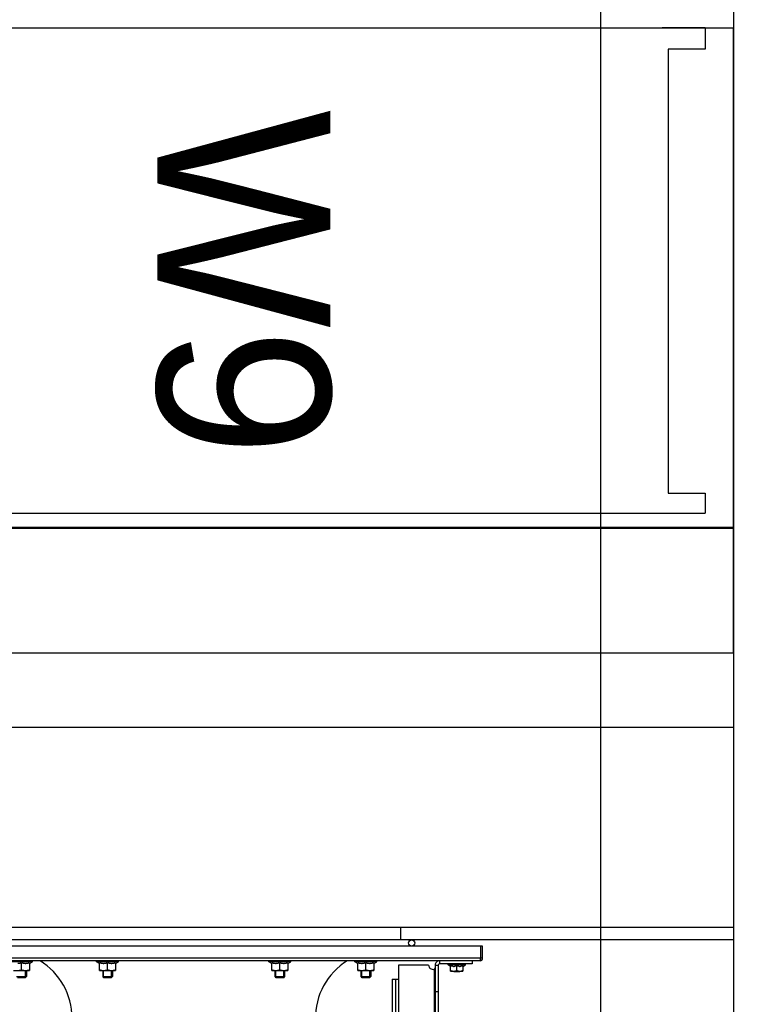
# Model space of a CAD drawing. Header units: millimetres. Extents: x -165365 to -33565, y 7406 to 103342.
# Tile 86 of 256: x -113671 to -113071, y 39894 to 40695. Entities that reach past the tile are written whole.
import ezdxf

# ---------------------------------------------------------------- set-up
doc = ezdxf.new("R2010")
doc.units = ezdxf.units.MM
doc.header["$MEASUREMENT"] = 0
doc.linetypes.add('ACAD_ISO03W100', pattern=[150, 60, -90])
doc.linetypes.add('Wipeout_Contour', pattern=[1000, 0, -1000])
for name, color, linetype in [('ELEK CIENKIE', 80, 'Continuous'), ('Separators', 7, 'Continuous'), ('Słup', 252, 'Continuous')]:
    doc.layers.add(name, color=color, linetype=linetype)

# ---------------------------------------------------------------- blocks, each defined once
blk = doc.blocks.new('A$C67C5DD4D')
at = {"color": 254, "linetype": 'Wipeout_Contour', "lineweight": 0, "ltscale": 478308.335261}
blk.add_wipeout([(40408.52, 21529.51), (41208.52, 21529.51), (41208.52, 23359.51), (40408.52, 23359.51)], dxfattribs=at).dxf.layer = 'Słup'
at = {"layer": 'Słup'}
blk.add_line((41208.52, 21529.51), (41208.52, 23359.51), dxfattribs=at)
blk = doc.blocks.new('VVS021_DRN.PN_R12_t')
at = {"color": 7}
for p, q in [((0, 34.68), (16, 34.68)), ((0, 0), (0, 34.68)), ((16, 0), (16, 34.68))]:
    blk.add_line(p, q, dxfattribs=at)
blk = doc.blocks.new('AVS012_DRN.PL_t')
at = {"color": 7}
for p, q in [((0, 0), (0, 34.68)), ((0, 34.68), (4, 34.68)), ((4, 0), (4, 34.68))]:
    blk.add_line(p, q, dxfattribs=at)
blk = doc.blocks.new('VVS030_WCL_R12_t')
for p, q in [((0, 33.779), (0, 32.402)), ((0, 33.779), (0.689, 33.779)), ((0.689, 33.779), (0.689, 32.598)), ((14.902, 32.598), (14.902, 33.779)), ((14.902, 33.779), (15.551, 33.779)), ((15.551, 32.402), (15.551, 33.779)), ((0.689, 32.598), (14.902, 32.598)), ((0, 4.449), (0, 32.402)), ((15.551, 4.449), (15.551, 32.402))]:
    blk.add_line(p, q)
blk = doc.blocks.new('VVS030_FLX1_315_1.5kW_2x1_v2_t')
at = {"color": 7}
for q in [(0, 0), (10, 881)]:
    blk.add_line((0, 881), q, dxfattribs=at)
blk.add_line((10, 881), (10, 0))
at = {"color": 7, "linetype": 'Continuous'}
for p, q in [((15, 677), (15, 675.5)), ((25, 677), (15, 677)), ((15, 675.5), (15, 208.5)), ((25, 675.5), (15, 675.5)), ((25, 677), (25, 675.5)), ((25.39, 675.44), (25, 675.5)), ((25, 675.5), (25, 208.5)), ((27, 675), (27, 209)), ((27, 668.5), (29.5, 668.5)), ((29.5, 668.5), (29.5, 642)), ((29.8, 662.25), (29.5, 662.25)), ((29.52, 661.5), (29.5, 661.86)), ((29.5, 661.57), (29.51, 661.61)), ((29.8, 661.5), (29.5, 661.5)), ((29.55, 660.08), (29.5, 661.16)), ((29.8, 660.08), (29.5, 660.08)), ((29.5, 659.97), (29.53, 659.75)), ((29.61, 658.19), (29.5, 659.83)), ((29.5, 659), (29.55, 659)), ((29.8, 658.17), (29.5, 658.17)), ((29.5, 658.04), (29.75, 656)), ((29.53, 659.75), (29.57, 659.51)), ((29.8, 662.3), (29.55, 662.3)), ((29.57, 659.51), (29.6, 659.26)), ((29.6, 659.26), (29.63, 659)), ((29.61, 658.17), (29.61, 658.19)), ((29.63, 659), (29.67, 658.73)), ((29.67, 658.73), (29.7, 658.46)), ((29.7, 658.46), (29.73, 658.17)), ((29.8, 663.1), (29.8, 648.9)), ((30.34, 663.1), (29.8, 663.1)), ((31.55, 661.01), (30.34, 663.1)), ((30.34, 663.1), (30.34, 648.9)), ((31.11, 661), (35.4, 661)), ((31.55, 661), (31.55, 661.01)), ((31.55, 658.23), (31.55, 658.77)), ((35.4, 651), (35.4, 661)), ((35.4, 658.5), (35.9, 658)), ((35.9, 658.5), (35.9, 653.5)), ((29.8, 656), (29.5, 656)), ((29.5, 655.86), (29.53, 655.59)), ((29.61, 654.84), (29.5, 653.96)), ((29.8, 653.83), (29.5, 653.83)), ((29.57, 653.2), (29.5, 652.17)), ((29.5, 653), (29.55, 653)), ((29.8, 651.92), (29.5, 651.92)), ((29.54, 651.6), (29.5, 650.84)), ((29.8, 650.5), (29.5, 650.5)), ((29.51, 650.39), (29.5, 650.14)), ((29.8, 649.75), (29.5, 649.75)), ((29.53, 655.59), (29.57, 655.31)), ((29.8, 649.7), (29.55, 649.7)), ((29.57, 655.31), (29.6, 655.05)), ((29.6, 655.05), (29.63, 654.79)), ((29.63, 654.84), (29.61, 654.84)), ((29.63, 654.79), (29.67, 654.53)), ((29.67, 654.53), (29.7, 654.29)), ((29.8, 650.08), (29.68, 650.08)), ((29.8, 653.96), (29.75, 653.96)), ((29.8, 652.16), (29.75, 652.16)), ((29.8, 650.83), (29.75, 650.83)), ((30.34, 648.9), (29.8, 648.9)), ((31.55, 650.99), (30.34, 648.9)), ((34.95, 656), (31.11, 656)), ((35.4, 651), (31.11, 651)), ((31.55, 653.23), (31.55, 653.77)), ((31.55, 650.99), (31.55, 651)), ((35.4, 653.5), (35.9, 654)), ((27, 642), (29.5, 642)), ((30.5, 641), (132, 641)), ((30.5, 638.5), (30.5, 641)), ((52, 638.5), (52, 641)), ((30.5, 638.5), (484.5, 638.5)), ((30.5, 633.1), (30.5, 608.5)), ((33.88, 637.5), (132, 637.5)), ((30.5, 608.5), (96.81, 608.5)), ((42, 603.5), (42, 608.5)), ((96.81, 606.5), (42, 606.5)), ((42, 603.5), (96.81, 603.5)), ((27.3, 590.14), (27, 590.14)), ((27.3, 590.08), (27, 590.08)), ((27.3, 589.1), (27, 589.1)), ((27.3, 587.27), (27, 587.27)), ((27, 586.62), (27.03, 586.37)), ((27.3, 584.8), (27, 584.8)), ((27.03, 586.37), (27.08, 586.04)), ((27.07, 584.8), (27.06, 584.89)), ((27.14, 585.52), (27.19, 585.17)), ((27.19, 585.17), (27.23, 584.8)), ((27.89, 590.95), (27.3, 590.95)), ((27.3, 590.95), (27.3, 573.05)), ((29.3, 588.51), (27.89, 590.95)), ((27.89, 590.95), (27.89, 573.05)), ((28.73, 588.5), (34.9, 588.5)), ((29.3, 588.5), (29.3, 588.51)), ((29.3, 584.94), (29.3, 585.56)), ((34.9, 575.5), (34.9, 588.5)), ((34.9, 586), (39.9, 586)), ((39.9, 586), (40.9, 585)), ((39.9, 578), (39.9, 586)), ((40.9, 585.25), (40.9, 578.75)), ((27, 584.04), (27.25, 582)), ((27.3, 582), (27, 582)), ((27, 581.21), (27.03, 580.94)), ((27.3, 579.2), (27, 579.2)), ((27.3, 576.73), (27, 576.73)), ((27.03, 580.94), (27.08, 580.6)), ((27.1, 580.46), (27.06, 580.46)), ((27.08, 580.6), (27.12, 580.27)), ((27.12, 580.27), (27.17, 579.95)), ((27.17, 579.95), (27.21, 579.65)), ((27.21, 579.65), (27.25, 579.36)), ((27.3, 579.36), (27.25, 579.36)), ((27.3, 577.05), (27.25, 577.05)), ((34.32, 582), (28.73, 582)), ((29.3, 578.44), (29.3, 579.06)), ((34.9, 578), (39.9, 578)), ((39.9, 578), (40.9, 579)), ((27.3, 574.9), (27, 574.9)), ((27.3, 573.92), (27, 573.92)), ((27.3, 573.86), (27, 573.86)), ((27.3, 574.35), (27.17, 574.35)), ((27.3, 575.33), (27.25, 575.33)), ((27.89, 573.05), (27.3, 573.05)), ((29.3, 575.49), (27.89, 573.05)), ((34.9, 575.5), (28.73, 575.5)), ((29.3, 575.49), (29.3, 575.5)), ((27.89, 520.95), (27.3, 520.95)), ((27.3, 520.95), (27.3, 503.05)), ((29.3, 518.51), (27.89, 520.95)), ((27.89, 520.95), (27.89, 503.05)), ((27.3, 520.14), (27, 520.14)), ((27.3, 520.08), (27, 520.08)), ((27.3, 519.1), (27, 519.1)), ((27.3, 517.27), (27, 517.27)), ((27.3, 514.8), (27, 514.8)), ((27, 514.04), (27.25, 512)), ((27.06, 516.2), (27.1, 515.87)), ((27.07, 514.8), (27.06, 514.89)), ((27.1, 515.87), (27.14, 515.52)), ((27.14, 515.52), (27.19, 515.17)), ((27.19, 515.17), (27.23, 514.8)), ((28.73, 518.5), (34.9, 518.5)), ((29.3, 518.5), (29.3, 518.51)), ((29.3, 514.94), (29.3, 515.56)), ((34.9, 505.5), (34.9, 518.5)), ((34.9, 516), (39.9, 516)), ((39.9, 516), (40.9, 515)), ((39.9, 508), (39.9, 516)), ((40.9, 515.25), (40.9, 508.75)), ((27.3, 512), (27, 512)), ((27, 511.21), (27.03, 510.94)), ((27.3, 509.2), (27, 509.2)), ((27.3, 506.73), (27, 506.73)), ((27.3, 504.9), (27, 504.9)), ((27.03, 510.94), (27.08, 510.6)), ((27.1, 510.46), (27.06, 510.46)), ((27.08, 510.6), (27.12, 510.27)), ((27.12, 510.27), (27.17, 509.95)), ((27.17, 509.95), (27.21, 509.65)), ((27.21, 509.65), (27.25, 509.36)), ((27.3, 509.36), (27.25, 509.36)), ((27.3, 507.05), (27.25, 507.05)), ((27.3, 505.33), (27.25, 505.33)), ((29.3, 505.49), (27.89, 503.05)), ((34.32, 512), (28.73, 512)), ((34.9, 505.5), (28.73, 505.5)), ((29.3, 508.44), (29.3, 509.06)), ((29.3, 505.49), (29.3, 505.5)), ((34.9, 508), (39.9, 508)), ((39.9, 508), (40.9, 509)), ((27.3, 503.92), (27, 503.92)), ((27.3, 503.86), (27, 503.86)), ((27.3, 504.35), (27.17, 504.35)), ((27.89, 503.05), (27.3, 503.05)), ((27.3, 380.14), (27, 380.14)), ((27.3, 380.08), (27, 380.08)), ((27.3, 379.1), (27, 379.1)), ((27.3, 377.27), (27, 377.27)), ((27.89, 380.95), (27.3, 380.95)), ((27.3, 380.95), (27.3, 363.05)), ((27.89, 380.95), (27.89, 363.05)), ((29.3, 378.51), (27.89, 380.95)), ((28.73, 378.5), (34.9, 378.5)), ((29.3, 378.5), (29.3, 378.51)), ((34.9, 365.5), (34.9, 378.5)), ((27.3, 374.8), (27, 374.8)), ((27, 374.04), (27.25, 372)), ((27.3, 372), (27, 372)), ((27, 371.21), (27.03, 370.94)), ((27.3, 369.2), (27, 369.2)), ((27.03, 370.94), (27.08, 370.6)), ((27.06, 376.2), (27.1, 375.87)), ((27.07, 374.8), (27.06, 374.89)), ((27.1, 370.46), (27.06, 370.46)), ((27.08, 370.6), (27.12, 370.27)), ((27.1, 375.87), (27.14, 375.52)), ((27.12, 370.27), (27.17, 369.95)), ((27.14, 375.52), (27.19, 375.17)), ((27.17, 369.95), (27.21, 369.65)), ((27.19, 375.17), (27.23, 374.8)), ((27.21, 369.65), (27.25, 369.36)), ((27.3, 369.36), (27.25, 369.36)), ((34.32, 372), (28.73, 372)), ((29.3, 374.94), (29.3, 375.56)), ((29.3, 368.44), (29.3, 369.06)), ((34.9, 376), (39.9, 376)), ((39.9, 376), (40.9, 375)), ((39.9, 368), (39.9, 376)), ((39.9, 368), (40.9, 369)), ((40.9, 375.25), (40.9, 368.75)), ((27.3, 366.73), (27, 366.73)), ((27.3, 364.9), (27, 364.9)), ((27.3, 363.92), (27, 363.92)), ((27.3, 363.86), (27, 363.86)), ((27.3, 364.35), (27.17, 364.35)), ((27.3, 367.05), (27.25, 367.05)), ((27.3, 365.33), (27.25, 365.33)), ((27.89, 363.05), (27.3, 363.05)), ((29.3, 365.49), (27.89, 363.05)), ((34.9, 365.5), (28.73, 365.5)), ((29.3, 365.49), (29.3, 365.5)), ((34.9, 368), (39.9, 368)), ((27.3, 310.14), (27, 310.14)), ((27.3, 310.08), (27, 310.08)), ((27.3, 309.1), (27, 309.1)), ((27.3, 307.27), (27, 307.27)), ((27.3, 304.8), (27, 304.8)), ((27.06, 306.2), (27.1, 305.87)), ((27.07, 304.8), (27.06, 304.89)), ((27.1, 305.87), (27.14, 305.52)), ((27.14, 305.52), (27.19, 305.17)), ((27.19, 305.17), (27.23, 304.8)), ((27.89, 310.95), (27.3, 310.95)), ((27.3, 310.95), (27.3, 293.05)), ((27.89, 310.95), (27.89, 293.05)), ((29.3, 308.51), (27.89, 310.95)), ((28.73, 308.5), (34.9, 308.5)), ((29.3, 308.5), (29.3, 308.51)), ((29.3, 304.94), (29.3, 305.56)), ((34.9, 295.5), (34.9, 308.5)), ((34.9, 306), (39.9, 306)), ((39.9, 298), (39.9, 306)), ((39.9, 306), (40.9, 305)), ((40.9, 305.25), (40.9, 298.75)), ((27, 304.04), (27.25, 302)), ((27.3, 302), (27, 302)), ((27, 301.21), (27.03, 300.94)), ((27.03, 300.94), (27.08, 300.6)), ((27.08, 300.6), (27.12, 300.27)), ((34.32, 302), (28.73, 302))]:
    blk.add_line(p, q, dxfattribs=at)
at = {"color": 2, "linetype": 'Continuous'}
for p, q in [((29.59, 658.5), (29.5, 658.5)), ((35.9, 658.5), (35.4, 658.5)), ((29.53, 653.5), (29.5, 653.5)), ((35.9, 653.5), (35.4, 653.5)), ((27.04, 585.25), (27, 585.25)), ((40.9, 585.25), (34.9, 585.25)), ((40.9, 578.75), (34.9, 578.75)), ((27.04, 515.25), (27, 515.25)), ((40.9, 515.25), (34.9, 515.25)), ((40.9, 508.75), (34.9, 508.75)), ((27.04, 375.25), (27, 375.25)), ((40.9, 375.25), (34.9, 375.25)), ((40.9, 368.75), (34.9, 368.75)), ((27.04, 305.25), (27, 305.25)), ((40.9, 305.25), (34.9, 305.25))]:
    blk.add_line(p, q, dxfattribs=at)
at = {"color": 0}
blk.add_line((10, 610.5), (0, 610.5), dxfattribs=at)
at = {"color": 7, "linetype": 'Continuous'}
for points in [[(27, 675), (26.96, 675.06), (26.85, 675.13), (26.66, 675.19), (26.41, 675.25), (26.11, 675.31), (25.77, 675.37), (25.39, 675.44)], [(29.5, 662.28), (29.52, 662.29), (29.53, 662.3), (29.55, 662.3)], [(29.5, 662.23), (29.52, 662.19), (29.53, 662.15), (29.55, 662.11), (29.57, 662.06), (29.58, 662), (29.6, 661.94), (29.62, 661.88), (29.63, 661.8), (29.65, 661.73), (29.67, 661.65), (29.68, 661.56), (29.7, 661.5)], [(29.5, 661.42), (29.52, 661.35), (29.53, 661.27), (29.55, 661.18), (29.57, 661.09), (29.58, 660.99), (29.6, 660.89), (29.62, 660.79), (29.63, 660.68), (29.65, 660.57), (29.67, 660.46), (29.68, 660.34), (29.7, 660.22), (29.72, 660.08)], [(29.5, 660.19), (29.52, 660.29), (29.53, 660.38), (29.54, 660.4)], [(29.55, 662.3), (29.57, 662.3), (29.58, 662.29), (29.6, 662.27), (29.62, 662.25)], [(31.11, 661), (31.2, 660.71), (31.28, 660.42), (31.35, 660.14), (31.42, 659.87), (31.47, 659.59), (31.5, 659.32), (31.53, 659.05), (31.55, 658.77)], [(31.55, 658.23), (31.54, 658.01), (31.52, 657.79), (31.49, 657.57), (31.46, 657.35), (31.41, 657.13), (31.37, 656.91), (31.31, 656.68), (31.25, 656.46), (31.18, 656.23), (31.11, 656)], [(35.4, 658.5), (35.4, 658.75), (35.38, 658.99), (35.36, 659.24), (35.33, 659.48), (35.29, 659.73), (35.24, 659.97), (35.18, 660.22), (35.11, 660.48), (35.04, 660.74), (34.95, 661)], [(34.95, 656), (35.04, 656.26), (35.11, 656.52), (35.18, 656.78), (35.24, 657.03), (35.29, 657.27), (35.33, 657.52), (35.36, 657.76), (35.38, 658.01), (35.4, 658.25), (35.4, 658.5)], [(29.5, 653.69), (29.52, 653.57), (29.53, 653.45), (29.55, 653.33), (29.57, 653.21)], [(29.5, 651.81), (29.52, 651.71), (29.53, 651.62)], [(29.5, 650.43), (29.52, 650.37), (29.53, 650.32), (29.55, 650.27), (29.57, 650.22), (29.58, 650.18), (29.6, 650.15), (29.62, 650.12), (29.63, 650.1), (29.65, 650.09), (29.67, 650.08), (29.68, 650.08)], [(29.5, 649.72), (29.52, 649.71), (29.53, 649.7), (29.55, 649.7)], [(29.53, 651.62), (29.55, 651.53), (29.57, 651.44), (29.58, 651.36), (29.6, 651.28), (29.62, 651.21), (29.63, 651.14), (29.65, 651.08), (29.67, 651.03), (29.68, 650.98), (29.7, 650.93), (29.72, 650.89), (29.73, 650.86), (29.75, 650.83)], [(29.57, 653.21), (29.58, 653.09), (29.6, 652.98), (29.62, 652.87), (29.63, 652.77), (29.65, 652.67), (29.67, 652.57), (29.68, 652.48), (29.7, 652.4), (29.72, 652.31), (29.73, 652.24), (29.75, 652.16)], [(29.7, 654.29), (29.73, 654.07), (29.75, 653.96)], [(31.11, 656), (31.2, 655.71), (31.28, 655.42), (31.35, 655.14), (31.42, 654.87), (31.47, 654.59), (31.5, 654.32), (31.53, 654.05), (31.55, 653.77)], [(31.55, 653.23), (31.54, 653.01), (31.52, 652.79), (31.49, 652.57), (31.46, 652.35), (31.41, 652.13), (31.37, 651.91), (31.31, 651.68), (31.25, 651.46), (31.18, 651.23), (31.11, 651)], [(35.4, 653.5), (35.4, 653.75), (35.38, 653.99), (35.36, 654.24), (35.33, 654.48), (35.29, 654.73), (35.24, 654.97), (35.18, 655.22), (35.11, 655.48), (35.04, 655.74), (34.95, 656)], [(34.95, 651), (35.04, 651.26), (35.11, 651.52), (35.18, 651.78), (35.24, 652.03), (35.29, 652.27), (35.33, 652.52), (35.36, 652.76), (35.38, 653.01), (35.4, 653.25), (35.4, 653.5)], [(30.87, 638.5), (31.21, 638.5), (31.54, 638.5), (31.84, 638.49), (32.12, 638.47), (32.38, 638.45), (32.62, 638.41), (32.83, 638.36), (33.03, 638.29), (33.21, 638.21), (33.37, 638.12), (33.51, 638.01), (33.63, 637.89), (33.73, 637.76), (33.82, 637.63), (33.88, 637.5)], [(27, 590.14), (27.01, 590.13), (27.03, 590.12), (27.06, 590.1), (27.08, 590.08)], [(27, 589.86), (27.01, 589.83), (27.03, 589.75), (27.06, 589.67), (27.08, 589.59), (27.1, 589.5), (27.12, 589.4), (27.14, 589.29), (27.17, 589.18), (27.18, 589.1)], [(27, 588.64), (27.01, 588.57), (27.03, 588.45), (27.06, 588.32), (27.08, 588.19), (27.1, 588.05), (27.12, 587.9), (27.14, 587.75), (27.17, 587.6), (27.19, 587.44), (27.21, 587.27)], [(27.08, 586.04), (27.1, 585.87), (27.14, 585.52)], [(28.73, 588.5), (28.82, 588.19), (28.91, 587.89), (28.99, 587.59), (29.07, 587.3), (29.13, 587.01), (29.18, 586.72), (29.22, 586.43), (29.26, 586.14), (29.28, 585.85), (29.3, 585.56)], [(29.3, 584.94), (29.28, 584.65), (29.26, 584.36), (29.22, 584.07), (29.18, 583.78), (29.13, 583.49), (29.06, 583.2), (28.99, 582.9), (28.91, 582.61), (28.82, 582.31), (28.73, 582)], [(34.9, 585.25), (34.89, 585.57), (34.88, 585.89), (34.85, 586.21), (34.8, 586.53), (34.75, 586.85), (34.69, 587.17), (34.61, 587.49), (34.53, 587.82), (34.43, 588.16), (34.32, 588.5)], [(34.32, 582), (34.43, 582.34), (34.53, 582.68), (34.61, 583.01), (34.69, 583.33), (34.75, 583.66), (34.8, 583.97), (34.85, 584.29), (34.88, 584.61), (34.89, 584.93), (34.9, 585.25)], [(27, 578.48), (27.01, 578.39), (27.03, 578.25), (27.06, 578.1), (27.08, 577.96), (27.1, 577.83), (27.12, 577.7), (27.14, 577.57), (27.17, 577.46), (27.19, 577.35), (27.21, 577.24), (27.23, 577.14), (27.25, 577.05)], [(28.73, 582), (28.82, 581.69), (28.91, 581.39), (28.99, 581.09), (29.07, 580.8), (29.13, 580.51), (29.18, 580.22), (29.22, 579.93), (29.26, 579.64), (29.28, 579.35), (29.3, 579.06)], [(29.3, 578.44), (29.28, 578.15), (29.26, 577.86), (29.22, 577.57), (29.18, 577.28), (29.13, 576.99), (29.06, 576.7), (28.99, 576.4), (28.91, 576.11), (28.82, 575.81), (28.73, 575.5)], [(34.9, 578.75), (34.89, 579.07), (34.88, 579.39), (34.85, 579.71), (34.8, 580.03), (34.75, 580.35), (34.69, 580.67), (34.61, 580.99), (34.53, 581.32), (34.43, 581.66), (34.32, 582)], [(34.32, 575.5), (34.43, 575.84), (34.53, 576.18), (34.61, 576.51), (34.69, 576.83), (34.75, 577.16), (34.8, 577.47), (34.85, 577.79), (34.88, 578.11), (34.89, 578.43), (34.9, 578.75)], [(27, 576.17), (27.01, 576.11), (27.03, 576.01), (27.06, 575.91), (27.08, 575.81), (27.1, 575.73), (27.12, 575.65), (27.14, 575.58), (27.17, 575.51), (27.19, 575.45), (27.21, 575.4), (27.23, 575.36), (27.25, 575.33)], [(27, 520.14), (27.01, 520.13), (27.03, 520.12), (27.06, 520.1), (27.08, 520.08)], [(27, 519.86), (27.01, 519.83), (27.03, 519.75), (27.06, 519.67), (27.08, 519.59), (27.1, 519.5), (27.12, 519.4), (27.14, 519.29), (27.17, 519.18), (27.18, 519.1)], [(27, 518.64), (27.01, 518.57), (27.03, 518.45), (27.06, 518.32), (27.08, 518.19), (27.1, 518.05), (27.12, 517.9), (27.14, 517.75), (27.17, 517.6), (27.19, 517.44), (27.21, 517.27)], [(27, 516.62), (27.01, 516.53), (27.06, 516.2)], [(28.73, 518.5), (28.82, 518.19), (28.91, 517.89), (28.99, 517.59), (29.07, 517.3), (29.13, 517.01), (29.18, 516.72), (29.22, 516.43), (29.26, 516.14), (29.28, 515.85), (29.3, 515.56)], [(29.3, 514.94), (29.28, 514.65), (29.26, 514.36), (29.22, 514.07), (29.18, 513.78), (29.13, 513.49), (29.06, 513.2), (28.99, 512.9), (28.91, 512.61), (28.82, 512.31), (28.73, 512)], [(34.9, 515.25), (34.89, 515.57), (34.88, 515.89), (34.85, 516.21), (34.8, 516.53), (34.75, 516.85), (34.69, 517.17), (34.61, 517.49), (34.53, 517.82), (34.43, 518.16), (34.32, 518.5)], [(34.32, 512), (34.43, 512.34), (34.53, 512.68), (34.61, 513.01), (34.69, 513.33), (34.75, 513.66), (34.8, 513.97), (34.85, 514.29), (34.88, 514.61), (34.89, 514.93), (34.9, 515.25)], [(27, 508.48), (27.01, 508.39), (27.03, 508.25), (27.06, 508.1), (27.08, 507.96), (27.1, 507.83), (27.12, 507.7), (27.14, 507.57), (27.17, 507.46), (27.19, 507.35), (27.21, 507.24), (27.23, 507.14), (27.25, 507.05)], [(27, 506.17), (27.01, 506.11), (27.03, 506.01), (27.06, 505.91), (27.08, 505.81), (27.1, 505.73), (27.12, 505.65), (27.14, 505.58), (27.17, 505.51), (27.19, 505.45), (27.21, 505.4), (27.23, 505.36), (27.25, 505.33)], [(28.73, 512), (28.82, 511.69), (28.91, 511.39), (28.99, 511.09), (29.07, 510.8), (29.13, 510.51), (29.18, 510.22), (29.22, 509.93), (29.26, 509.64), (29.28, 509.35), (29.3, 509.06)], [(29.3, 508.44), (29.28, 508.15), (29.26, 507.86), (29.22, 507.57), (29.18, 507.28), (29.13, 506.99), (29.06, 506.7), (28.99, 506.4), (28.91, 506.11), (28.82, 505.81), (28.73, 505.5)], [(34.9, 508.75), (34.89, 509.07), (34.88, 509.39), (34.85, 509.71), (34.8, 510.03), (34.75, 510.35), (34.69, 510.67), (34.61, 510.99), (34.53, 511.32), (34.43, 511.66), (34.32, 512)], [(34.32, 505.5), (34.43, 505.84), (34.53, 506.18), (34.61, 506.51), (34.69, 506.83), (34.75, 507.16), (34.8, 507.47), (34.85, 507.79), (34.88, 508.11), (34.89, 508.43), (34.9, 508.75)], [(27, 380.14), (27.01, 380.13), (27.03, 380.12), (27.06, 380.1), (27.08, 380.08)], [(27, 379.86), (27.01, 379.83), (27.03, 379.75), (27.06, 379.67), (27.08, 379.59), (27.1, 379.5), (27.12, 379.4), (27.14, 379.29), (27.17, 379.18), (27.18, 379.1)], [(27, 378.64), (27.01, 378.57), (27.03, 378.45), (27.06, 378.32), (27.08, 378.19), (27.1, 378.05), (27.12, 377.9), (27.14, 377.75), (27.17, 377.6), (27.19, 377.44), (27.21, 377.27)], [(27, 376.62), (27.01, 376.53), (27.06, 376.2)], [(28.73, 378.5), (28.82, 378.19), (28.91, 377.89), (28.99, 377.59), (29.07, 377.3), (29.13, 377.01), (29.18, 376.72), (29.22, 376.43), (29.26, 376.14), (29.28, 375.85), (29.3, 375.56)], [(34.9, 375.25), (34.89, 375.57), (34.88, 375.89), (34.85, 376.21), (34.8, 376.53), (34.75, 376.85), (34.69, 377.17), (34.61, 377.49), (34.53, 377.82), (34.43, 378.16), (34.32, 378.5)], [(27, 368.48), (27.01, 368.39), (27.03, 368.25), (27.06, 368.1), (27.08, 367.96), (27.1, 367.83), (27.12, 367.7), (27.14, 367.57), (27.17, 367.46), (27.19, 367.35), (27.21, 367.24), (27.23, 367.14), (27.25, 367.05)], [(29.3, 374.94), (29.28, 374.65), (29.26, 374.36), (29.22, 374.07), (29.18, 373.78), (29.13, 373.49), (29.06, 373.2), (28.99, 372.9), (28.91, 372.61), (28.82, 372.31), (28.73, 372)], [(28.73, 372), (28.82, 371.69), (28.91, 371.39), (28.99, 371.09), (29.07, 370.8), (29.13, 370.51), (29.18, 370.22), (29.22, 369.93), (29.26, 369.64), (29.28, 369.35), (29.3, 369.06)], [(29.3, 368.44), (29.28, 368.15), (29.26, 367.86), (29.22, 367.57), (29.18, 367.28), (29.13, 366.99), (29.06, 366.7), (28.99, 366.4), (28.91, 366.11), (28.82, 365.81), (28.73, 365.5)], [(34.32, 372), (34.43, 372.34), (34.53, 372.68), (34.61, 373.01), (34.69, 373.33), (34.75, 373.66), (34.8, 373.97), (34.85, 374.29), (34.88, 374.61), (34.89, 374.93), (34.9, 375.25)], [(34.9, 368.75), (34.89, 369.07), (34.88, 369.39), (34.85, 369.71), (34.8, 370.03), (34.75, 370.35), (34.69, 370.67), (34.61, 370.99), (34.53, 371.32), (34.43, 371.66), (34.32, 372)], [(34.32, 365.5), (34.43, 365.84), (34.53, 366.18), (34.61, 366.51), (34.69, 366.83), (34.75, 367.16), (34.8, 367.47), (34.85, 367.79), (34.88, 368.11), (34.89, 368.43), (34.9, 368.75)], [(27, 366.17), (27.01, 366.11), (27.03, 366.01), (27.06, 365.91), (27.08, 365.81), (27.1, 365.73), (27.12, 365.65), (27.14, 365.58), (27.17, 365.51), (27.19, 365.45), (27.21, 365.4), (27.23, 365.36), (27.25, 365.33)], [(27, 310.14), (27.01, 310.13), (27.03, 310.12), (27.06, 310.1), (27.08, 310.08)], [(27, 309.86), (27.01, 309.83), (27.03, 309.75), (27.06, 309.67), (27.08, 309.59), (27.1, 309.5), (27.12, 309.4), (27.14, 309.29), (27.17, 309.18), (27.18, 309.1)], [(27, 308.64), (27.01, 308.57), (27.03, 308.45), (27.06, 308.32), (27.08, 308.19), (27.1, 308.05), (27.12, 307.9), (27.14, 307.75), (27.17, 307.6), (27.19, 307.44), (27.21, 307.27)], [(27, 306.62), (27.01, 306.53), (27.06, 306.2)], [(28.73, 308.5), (28.82, 308.19), (28.91, 307.89), (28.99, 307.59), (29.07, 307.3), (29.13, 307.01), (29.18, 306.72), (29.22, 306.43), (29.26, 306.14), (29.28, 305.85), (29.3, 305.56)], [(29.3, 304.94), (29.28, 304.65), (29.26, 304.36), (29.22, 304.07), (29.18, 303.78), (29.13, 303.49), (29.06, 303.2), (28.99, 302.9), (28.91, 302.61), (28.82, 302.31), (28.73, 302)], [(34.9, 305.25), (34.89, 305.57), (34.88, 305.89), (34.85, 306.21), (34.8, 306.53), (34.75, 306.85), (34.69, 307.17), (34.61, 307.49), (34.53, 307.82), (34.43, 308.16), (34.32, 308.5)], [(34.32, 302), (34.43, 302.34), (34.53, 302.68), (34.61, 303.01), (34.69, 303.33), (34.75, 303.66), (34.8, 303.97), (34.85, 304.29), (34.88, 304.61), (34.89, 304.93), (34.9, 305.25)], [(28.73, 302), (28.82, 301.69), (28.91, 301.39), (28.99, 301.09), (29.07, 300.8), (29.13, 300.51), (29.18, 300.22), (29.22, 299.93), (29.26, 299.64), (29.28, 299.35), (29.3, 299.06)], [(34.9, 298.75), (34.89, 299.07), (34.88, 299.39), (34.85, 299.71), (34.8, 300.03), (34.75, 300.35), (34.69, 300.67), (34.61, 300.99), (34.53, 301.32), (34.43, 301.66), (34.32, 302)]]:
    blk.add_lwpolyline(points, dxfattribs=at)
at = {"color": 0}
blk.add_circle((12.5, 619.33), 2.5, dxfattribs=at)
at = {"color": 7, "linetype": 'Continuous'}
for centre, radius, start, end in [((25, 675), 2, 0, 90), ((30.5, 642), 3.5, 180, 270), ((30.5, 642), 1, 180, 270), ((30.5, 636.6), 3.5, 270, 14.97182), ((73.52, 595.63), 54.63, 211.61343, 271.02307), ((73.5, 288.4), 54.6, 90, 148.39593)]:
    blk.add_arc(centre, radius, start, end, dxfattribs=at)
blk = doc.blocks.new('A$C67C899CF')
blk.add_line((112, 1105.99955), (1966, 1105.99955))
at = {"layer": 'Separators'}
blk.add_line((1089, 224.99955), (1089, 1105.99955), dxfattribs=at)
at = {"xscale": 25.4, "yscale": 25.4}
for name, p in [('VVS021_DRN.PN_R12_t', (520, 224.99955)), ('AVS012_DRN.PL_t', (927, 224.99955)), ('VVS030_WCL_R12_t', (520, 224.99955))]:
    blk.add_blockref(name, p, dxfattribs=at)
blk.add_blockref('VVS030_FLX1_315_1.5kW_2x1_v2_t', (1252, 224.99955))
at = {"insert": (586.74913, 778.04606), "char_height": 140.622654, "attachment_point": 1}
blk.add_mtext('W9', dxfattribs=at)

msp = doc.modelspace()

# ---------------------------------------------------------------- block references
msp.add_blockref('A$C67C5DD4D', (-154407.14734, 17746.99902))

# ---------------------------------------------------------------- next in the draw order: linework, layer by layer
at = {"layer": 'ELEK CIENKIE', "color": 232, "linetype": 'ACAD_ISO03W100', "ltscale": 3}
msp.add_circle((-111113.41336, 36619.62119), 7540, dxfattribs=at)

# ---------------------------------------------------------------- next in the draw order: block references
at = {"rotation": 270}
msp.add_blockref('A$C67C899CF', (-114196.79473, 41208.89534), dxfattribs=at)

doc.saveas('drawing.dxf')
